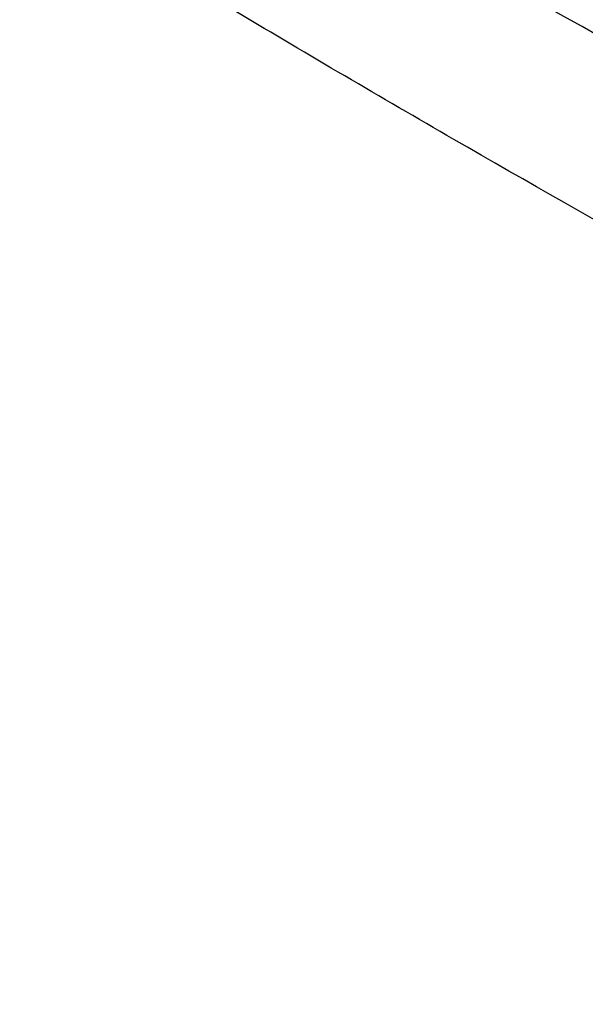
# Model space of a CAD drawing. Header units: millimetres. Extents: x -117 to 444, y -157 to 472.
# Tile 143 of 160: x 309.51 to 318.63, y 371.82 to 387.71. Entities that reach past the tile are written whole.
import ezdxf

# ---------------------------------------------------------------- set-up
doc = ezdxf.new("R2010")
doc.units = ezdxf.units.MM

msp = doc.modelspace()

# ---------------------------------------------------------------- linework, layer by layer
at = {"color": 7, "linetype": 'Continuous', "lineweight": 25}
for points, knots in [([(291.044, 420.484), (294.789, 416.661), (298.929, 413.016), (305.735, 407.824), (308.093, 406.148), (312.983, 402.905), (315.516, 401.338), (319.447, 399.07), (320.781, 398.328), (323.488, 396.872), (324.859, 396.161), (329.026, 394.074), (331.873, 392.747), (340.622, 388.955), (346.729, 386.679), (353.115, 384.652)], [0, 0, 0, 0, 0.25, 0.25, 0.375, 0.375, 0.5, 0.5, 0.5625, 0.5625, 0.625, 0.625, 0.75, 0.75, 1, 1, 1, 1]), ([(290.697, 410.123), (294.436, 406.429), (298.565, 402.892), (304.21, 398.668), (305.364, 397.833), (307.719, 396.183), (308.92, 395.369), (312.584, 392.963), (315.111, 391.408), (320.333, 388.394), (323.028, 386.934), (327.197, 384.818), (328.609, 384.124), (331.465, 382.766), (332.911, 382.101), (340.224, 378.844), (346.347, 376.461), (352.747, 374.303)], [0, 0, 0, 0, 0.25, 0.25, 0.3125, 0.3125, 0.375, 0.375, 0.5, 0.5, 0.625, 0.625, 0.6875, 0.6875, 0.75, 0.75, 1, 1, 1, 1]), ([(350.923, 373.348), (344.667, 375.483), (338.676, 377.833), (331.517, 381.038), (330.101, 381.693), (327.304, 383.029), (325.922, 383.71), (321.841, 385.787), (319.2, 387.218), (314.08, 390.174), (311.6, 391.699), (308.001, 394.055), (306.821, 394.853), (304.508, 396.467), (303.375, 397.284), (300.045, 399.763), (297.918, 401.454), (294.865, 404.048), (293.871, 404.922), (291.929, 406.689), (290.981, 407.583), (290.057, 408.485)], [0, 0, 0, 0, 0.25, 0.25, 0.3125, 0.3125, 0.375, 0.375, 0.5, 0.5, 0.625, 0.625, 0.6875, 0.6875, 0.75, 0.75, 0.875, 0.875, 0.9375, 0.9375, 1, 1, 1, 1]), ([(347.736, 369.807), (342.092, 372.377), (336.657, 375.001), (330.125, 378.343), (328.832, 379.014), (326.281, 380.358), (325.022, 381.032), (321.291, 383.057), (318.867, 384.414), (315.328, 386.458), (314.163, 387.141), (311.871, 388.508), (310.744, 389.191), (307.422, 391.238), (305.285, 392.601), (299.101, 396.685), (295.283, 399.4), (291.774, 402.113)], [0, 0, 0, 0, 0.25, 0.25, 0.3125, 0.3125, 0.375, 0.375, 0.5, 0.5, 0.5625, 0.5625, 0.625, 0.625, 0.75, 0.75, 1, 1, 1, 1])]:
    msp.add_open_spline(points, degree=3, knots=knots, dxfattribs=at)

doc.saveas('drawing.dxf')
